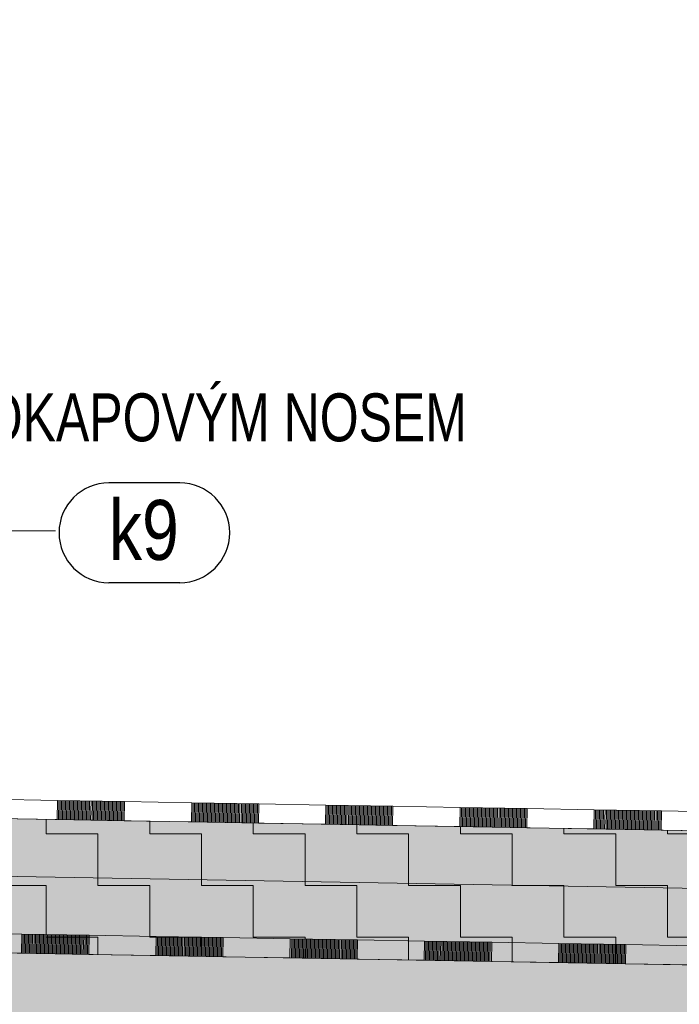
# Model space of a CAD drawing. Header units: millimetres. Extents: x 29003 to 60673, y -60985 to 17010.
# Tile 123 of 128: x 39689 to 41065, y 13684 to 15739. Entities that reach past the tile are written whole.
import ezdxf

# ---------------------------------------------------------------- set-up
doc = ezdxf.new("R2010")
doc.units = ezdxf.units.MM
for name, color, linetype, lineweight in [('XR$1$ŘEZY_1', 7, 'Continuous', 25), ('XR$2$ŘEZY - KOTY_ TEXTY_1', 7, 'Continuous', 25), ('XR$3$ŘEZY - FILING_1', 7, 'Continuous', 25)]:
    doc.layers.add(name, color=color, linetype=linetype, lineweight=lineweight)
doc.styles.add('ARIAL', font='ARIAL.TTF')
doc.styles.add('ARIALNARROW', font='ARIALN.TTF')
pattern_1 = [(0, (216, 216), (108, 108), [108, -108]), (90, (216, 216), (-108, 108), [108, -108])]

# ---------------------------------------------------------------- blocks, each defined once
blk = doc.blocks.new('VZOROVÁ ČÁRA_57')
at = {"layer": 'XR$1$ŘEZY_1', "color": 7, "linetype": 'Continuous', "lineweight": 13}
for p, q in [((39693.5, 13830.9), (39692.8, 13790.9)), ((39833.5, 13828.5), (39693.5, 13830.9)), ((39833.5, 13828.5), (39693.5, 13830.9)), ((39833.5, 13828.5), (39693.5, 13830.9)), ((39833.5, 13828.5), (39693.5, 13830.9)), ((39833.5, 13828.5), (39693.5, 13830.9)), ((39696.3, 13830.9), (39695.6, 13790.9)), ((39699.1, 13830.8), (39698.4, 13790.8)), ((39701.9, 13830.8), (39701.2, 13790.8)), ((39704.7, 13830.7), (39704, 13790.7)), ((39707.5, 13830.7), (39706.8, 13790.7)), ((39710.3, 13830.6), (39709.6, 13790.6)), ((39713.1, 13830.6), (39712.4, 13790.6)), ((39715.9, 13830.5), (39715.2, 13790.5)), ((39718.7, 13830.5), (39718, 13790.5)), ((39721.5, 13830.4), (39720.8, 13790.4)), ((39724.3, 13830.4), (39723.6, 13790.4)), ((39727.1, 13830.3), (39726.4, 13790.3)), ((39729.9, 13830.3), (39729.2, 13790.3)), ((39732.7, 13830.2), (39732, 13790.2)), ((39735.5, 13830.2), (39734.8, 13790.2)), ((39738.3, 13830.1), (39737.6, 13790.1)), ((39741.1, 13830.1), (39740.4, 13790.1)), ((39743.9, 13830), (39743.2, 13790)), ((39746.7, 13830), (39746, 13790)), ((39749.5, 13829.9), (39748.8, 13790)), ((39752.3, 13829.9), (39751.6, 13789.9)), ((39755.1, 13829.8), (39754.4, 13789.9)), ((39757.9, 13829.8), (39757.2, 13789.8)), ((39760.7, 13829.7), (39760, 13789.8)), ((39763.5, 13829.7), (39762.8, 13789.7)), ((39766.3, 13829.7), (39765.6, 13789.7)), ((39769.1, 13829.6), (39768.4, 13789.6)), ((39771.9, 13829.6), (39771.2, 13789.6)), ((39774.7, 13829.5), (39774, 13789.5)), ((39777.5, 13829.5), (39776.8, 13789.5)), ((39780.3, 13829.4), (39779.6, 13789.4)), ((39783.1, 13829.4), (39782.4, 13789.4)), ((39785.9, 13829.3), (39785.2, 13789.3)), ((39788.7, 13829.3), (39788, 13789.3)), ((39791.5, 13829.2), (39790.8, 13789.2)), ((39794.3, 13829.2), (39793.6, 13789.2)), ((39797.1, 13829.1), (39796.4, 13789.1)), ((39799.9, 13829.1), (39799.2, 13789.1)), ((39802.7, 13829), (39802, 13789)), ((39805.5, 13829), (39804.8, 13789)), ((39808.3, 13828.9), (39807.6, 13788.9)), ((39811.1, 13828.9), (39810.4, 13788.9)), ((39813.9, 13828.8), (39813.2, 13788.8)), ((39816.7, 13828.8), (39816, 13788.8)), ((39819.5, 13828.7), (39818.8, 13788.7)), ((39822.3, 13828.7), (39821.6, 13788.7)), ((39825.1, 13828.6), (39824.4, 13788.6)), ((39827.9, 13828.6), (39827.2, 13788.6)), ((39830.7, 13828.5), (39830, 13788.5)), ((39833.5, 13828.5), (39832.8, 13788.5)), ((39973.5, 13826), (39972.8, 13786)), ((40113.5, 13823.6), (39973.5, 13826)), ((40113.5, 13823.6), (39973.5, 13826)), ((40113.5, 13823.6), (39973.5, 13826)), ((40113.5, 13823.6), (39973.5, 13826)), ((40113.5, 13823.6), (39973.5, 13826)), ((39976.3, 13826), (39975.6, 13786)), ((39979.1, 13825.9), (39978.4, 13785.9)), ((39981.9, 13825.9), (39981.2, 13785.9)), ((39984.7, 13825.8), (39984, 13785.8)), ((39987.5, 13825.8), (39986.8, 13785.8)), ((39990.3, 13825.7), (39989.6, 13785.7)), ((39993.1, 13825.7), (39992.4, 13785.7)), ((39995.9, 13825.6), (39995.2, 13785.7)), ((39998.7, 13825.6), (39998, 13785.6)), ((40001.5, 13825.5), (40000.8, 13785.6)), ((40004.3, 13825.5), (40003.6, 13785.5)), ((40007.1, 13825.4), (40006.4, 13785.5)), ((40009.9, 13825.4), (40009.2, 13785.4)), ((40012.7, 13825.4), (40012, 13785.4)), ((40015.5, 13825.3), (40014.8, 13785.3)), ((40018.3, 13825.3), (40017.6, 13785.3)), ((40021.1, 13825.2), (40020.4, 13785.2)), ((40023.9, 13825.2), (40023.2, 13785.2)), ((40026.7, 13825.1), (40026, 13785.1)), ((40029.5, 13825.1), (40028.8, 13785.1)), ((40032.3, 13825), (40031.6, 13785)), ((40035.1, 13825), (40034.4, 13785)), ((40037.9, 13824.9), (40037.2, 13784.9)), ((40040.7, 13824.9), (40040, 13784.9)), ((40043.5, 13824.8), (40042.8, 13784.8)), ((40046.3, 13824.8), (40045.6, 13784.8)), ((40049.1, 13824.7), (40048.4, 13784.7)), ((40051.9, 13824.7), (40051.2, 13784.7)), ((40054.7, 13824.6), (40054, 13784.6)), ((40057.5, 13824.6), (40056.8, 13784.6)), ((40060.3, 13824.5), (40059.6, 13784.5)), ((40063.1, 13824.5), (40062.4, 13784.5)), ((40065.9, 13824.4), (40065.2, 13784.4)), ((40068.7, 13824.4), (40068, 13784.4)), ((40071.5, 13824.3), (40070.8, 13784.3)), ((40074.3, 13824.3), (40073.6, 13784.3)), ((40077.1, 13824.2), (40076.4, 13784.2)), ((40079.9, 13824.2), (40079.2, 13784.2)), ((40082.7, 13824.1), (40082, 13784.1)), ((40085.5, 13824.1), (40084.8, 13784.1)), ((40088.3, 13824), (40087.6, 13784)), ((40091.1, 13824), (40090.4, 13784)), ((40093.9, 13823.9), (40093.2, 13783.9)), ((40096.7, 13823.9), (40096, 13783.9)), ((40099.5, 13823.8), (40098.8, 13783.8)), ((40102.3, 13823.8), (40101.6, 13783.8)), ((40105.1, 13823.7), (40104.4, 13783.7)), ((40107.9, 13823.7), (40107.2, 13783.7)), ((40110.7, 13823.6), (40110, 13783.6)), ((40113.5, 13823.6), (40112.8, 13783.6)), ((40253.4, 13821.1), (40252.7, 13781.2)), ((40393.4, 13818.7), (40253.4, 13821.1)), ((40393.4, 13818.7), (40253.4, 13821.1)), ((40393.4, 13818.7), (40253.4, 13821.1)), ((40393.4, 13818.7), (40253.4, 13821.1)), ((40393.4, 13818.7), (40253.4, 13821.1)), ((40256.2, 13821.1), (40255.5, 13781.1)), ((40259, 13821.1), (40258.3, 13781.1)), ((40261.8, 13821), (40261.1, 13781)), ((40264.6, 13821), (40263.9, 13781)), ((40267.4, 13820.9), (40266.7, 13780.9)), ((40270.2, 13820.9), (40269.5, 13780.9)), ((40273, 13820.8), (40272.3, 13780.8)), ((40275.8, 13820.8), (40275.1, 13780.8)), ((40278.6, 13820.7), (40277.9, 13780.7)), ((40281.4, 13820.7), (40280.7, 13780.7)), ((40284.2, 13820.6), (40283.5, 13780.6)), ((40287, 13820.6), (40286.3, 13780.6)), ((40289.8, 13820.5), (40289.1, 13780.5)), ((40292.6, 13820.5), (40291.9, 13780.5)), ((40295.4, 13820.4), (40294.7, 13780.4)), ((40298.2, 13820.4), (40297.5, 13780.4)), ((40301, 13820.3), (40300.3, 13780.3)), ((40303.8, 13820.3), (40303.1, 13780.3)), ((40306.6, 13820.2), (40305.9, 13780.2)), ((40309.4, 13820.2), (40308.7, 13780.2)), ((40312.2, 13820.1), (40311.5, 13780.1)), ((40315, 13820.1), (40314.3, 13780.1)), ((40317.8, 13820), (40317.1, 13780)), ((40320.6, 13820), (40319.9, 13780)), ((40323.4, 13819.9), (40322.7, 13779.9)), ((40326.2, 13819.9), (40325.5, 13779.9)), ((40329, 13819.8), (40328.3, 13779.8)), ((40331.8, 13819.8), (40331.1, 13779.8)), ((40334.6, 13819.7), (40333.9, 13779.7)), ((40337.4, 13819.7), (40336.7, 13779.7)), ((40340.2, 13819.6), (40339.5, 13779.6)), ((40343, 13819.6), (40342.3, 13779.6)), ((40345.8, 13819.5), (40345.1, 13779.5)), ((40348.6, 13819.5), (40347.9, 13779.5)), ((40351.4, 13819.4), (40350.7, 13779.4)), ((40354.2, 13819.4), (40353.5, 13779.4)), ((40357, 13819.3), (40356.3, 13779.3)), ((40359.8, 13819.3), (40359.1, 13779.3)), ((40362.6, 13819.2), (40361.9, 13779.2)), ((40365.4, 13819.2), (40364.7, 13779.2)), ((40368.2, 13819.1), (40367.5, 13779.2)), ((40371, 13819.1), (40370.3, 13779.1)), ((40373.8, 13819), (40373.1, 13779.1)), ((40376.6, 13819), (40375.9, 13779)), ((40379.4, 13818.9), (40378.7, 13779)), ((40382.2, 13818.9), (40381.5, 13778.9)), ((40385, 13818.9), (40384.3, 13778.9)), ((40387.8, 13818.8), (40387.1, 13778.8)), ((40390.6, 13818.8), (40389.9, 13778.8)), ((40393.4, 13818.7), (40392.7, 13778.7)), ((40533.4, 13816.3), (40532.7, 13776.3)), ((40673.4, 13813.8), (40533.4, 13816.3)), ((40673.4, 13813.8), (40533.4, 13816.3)), ((40673.4, 13813.8), (40533.4, 13816.3)), ((40673.4, 13813.8), (40533.4, 13816.3)), ((40673.4, 13813.8), (40533.4, 13816.3)), ((40536.2, 13816.2), (40535.5, 13776.2)), ((40539, 13816.2), (40538.3, 13776.2)), ((40541.8, 13816.1), (40541.1, 13776.1)), ((40544.6, 13816.1), (40543.9, 13776.1)), ((40547.4, 13816), (40546.7, 13776)), ((40550.2, 13816), (40549.5, 13776)), ((40553, 13815.9), (40552.3, 13775.9)), ((40555.8, 13815.9), (40555.1, 13775.9)), ((40558.6, 13815.8), (40557.9, 13775.8)), ((40561.4, 13815.8), (40560.7, 13775.8)), ((40564.2, 13815.7), (40563.5, 13775.7)), ((40567, 13815.7), (40566.3, 13775.7)), ((40569.8, 13815.6), (40569.1, 13775.6)), ((40572.6, 13815.6), (40571.9, 13775.6)), ((40575.4, 13815.5), (40574.7, 13775.5)), ((40578.2, 13815.5), (40577.5, 13775.5)), ((40581, 13815.4), (40580.3, 13775.4)), ((40583.8, 13815.4), (40583.1, 13775.4)), ((40586.6, 13815.3), (40585.9, 13775.3)), ((40589.4, 13815.3), (40588.7, 13775.3)), ((40592.2, 13815.2), (40591.5, 13775.2)), ((40595, 13815.2), (40594.3, 13775.2)), ((40597.8, 13815.1), (40597.1, 13775.1)), ((40600.6, 13815.1), (40599.9, 13775.1)), ((40603.4, 13815), (40602.7, 13775)), ((40606.2, 13815), (40605.5, 13775)), ((40609, 13814.9), (40608.3, 13774.9)), ((40611.8, 13814.9), (40611.1, 13774.9)), ((40614.6, 13814.8), (40613.9, 13774.9)), ((40617.4, 13814.8), (40616.7, 13774.8)), ((40620.2, 13814.7), (40619.5, 13774.8)), ((40623, 13814.7), (40622.3, 13774.7)), ((40625.8, 13814.6), (40625.1, 13774.7)), ((40628.6, 13814.6), (40627.9, 13774.6)), ((40631.4, 13814.6), (40630.7, 13774.6)), ((40634.2, 13814.5), (40633.5, 13774.5)), ((40637, 13814.5), (40636.3, 13774.5)), ((40639.8, 13814.4), (40639.1, 13774.4)), ((40642.6, 13814.4), (40641.9, 13774.4)), ((40645.4, 13814.3), (40644.7, 13774.3)), ((40648.2, 13814.3), (40647.5, 13774.3)), ((40651, 13814.2), (40650.3, 13774.2)), ((40653.8, 13814.2), (40653.1, 13774.2)), ((40656.6, 13814.1), (40655.9, 13774.1)), ((40659.4, 13814.1), (40658.7, 13774.1)), ((40662.2, 13814), (40661.5, 13774)), ((40665, 13814), (40664.3, 13774)), ((40667.8, 13813.9), (40667.1, 13773.9)), ((40670.6, 13813.9), (40669.9, 13773.9)), ((40673.4, 13813.8), (40672.7, 13773.8)), ((40813.3, 13811.4), (40812.6, 13771.4)), ((40953.3, 13808.9), (40813.3, 13811.4)), ((40953.3, 13808.9), (40813.3, 13811.4)), ((40953.3, 13808.9), (40813.3, 13811.4)), ((40953.3, 13808.9), (40813.3, 13811.4)), ((40953.3, 13808.9), (40813.3, 13811.4)), ((40816.1, 13811.3), (40815.4, 13771.3)), ((40818.9, 13811.3), (40818.2, 13771.3)), ((40821.7, 13811.2), (40821, 13771.2)), ((40824.5, 13811.2), (40823.8, 13771.2)), ((40827.3, 13811.1), (40826.6, 13771.1)), ((40830.1, 13811.1), (40829.4, 13771.1)), ((40832.9, 13811), (40832.2, 13771)), ((40835.7, 13811), (40835, 13771)), ((40838.5, 13810.9), (40837.8, 13770.9)), ((40841.3, 13810.9), (40840.6, 13770.9)), ((40844.1, 13810.8), (40843.4, 13770.8)), ((40846.9, 13810.8), (40846.2, 13770.8)), ((40849.7, 13810.7), (40849, 13770.7)), ((40852.5, 13810.7), (40851.8, 13770.7)), ((40855.3, 13810.6), (40854.6, 13770.6)), ((40858.1, 13810.6), (40857.4, 13770.6)), ((40860.9, 13810.5), (40860.2, 13770.6)), ((40863.7, 13810.5), (40863, 13770.5)), ((40866.5, 13810.4), (40865.8, 13770.5)), ((40869.3, 13810.4), (40868.6, 13770.4)), ((40872.1, 13810.3), (40871.4, 13770.4)), ((40874.9, 13810.3), (40874.2, 13770.3)), ((40877.7, 13810.3), (40877, 13770.3)), ((40880.5, 13810.2), (40879.8, 13770.2)), ((40883.3, 13810.2), (40882.6, 13770.2)), ((40886.1, 13810.1), (40885.4, 13770.1)), ((40888.9, 13810.1), (40888.2, 13770.1)), ((40891.7, 13810), (40891, 13770)), ((40894.5, 13810), (40893.8, 13770)), ((40897.3, 13809.9), (40896.6, 13769.9)), ((40900.1, 13809.9), (40899.4, 13769.9)), ((40902.9, 13809.8), (40902.2, 13769.8)), ((40905.7, 13809.8), (40905, 13769.8)), ((40908.5, 13809.7), (40907.8, 13769.7)), ((40911.3, 13809.7), (40910.6, 13769.7)), ((40914.1, 13809.6), (40913.4, 13769.6)), ((40916.9, 13809.6), (40916.2, 13769.6)), ((40919.7, 13809.5), (40919, 13769.5)), ((40922.5, 13809.5), (40921.8, 13769.5)), ((40925.3, 13809.4), (40924.6, 13769.4)), ((40928.1, 13809.4), (40927.4, 13769.4)), ((40930.9, 13809.3), (40930.2, 13769.3)), ((40933.7, 13809.3), (40933, 13769.3)), ((40936.5, 13809.2), (40935.8, 13769.2)), ((40939.3, 13809.2), (40938.6, 13769.2)), ((40942.1, 13809.1), (40941.4, 13769.1)), ((40944.9, 13809.1), (40944.2, 13769.1)), ((40947.7, 13809), (40947, 13769)), ((40950.5, 13809), (40949.8, 13769)), ((40953.3, 13808.9), (40952.6, 13768.9)), ((39692.8, 13790.9), (39552.8, 13793.4)), ((39832.8, 13788.5), (39692.8, 13790.9)), ((39972.8, 13786), (39832.8, 13788.5)), ((40112.8, 13783.6), (39972.8, 13786)), ((40252.7, 13781.2), (40112.8, 13783.6)), ((40392.7, 13778.7), (40252.7, 13781.2)), ((40532.7, 13776.3), (40392.7, 13778.7)), ((40672.7, 13773.8), (40532.7, 13776.3)), ((40812.6, 13771.4), (40672.7, 13773.8)), ((40952.6, 13768.9), (40812.6, 13771.4)), ((41092.6, 13766.5), (40952.6, 13768.9))]:
    blk.add_line(p, q, dxfattribs=at)
for points in [[(39693.5, 13830.9), (39553.5, 13833.4), (39413.6, 13835.8)], [(39693.5, 13830.9), (39553.5, 13833.4), (39413.6, 13835.8)], [(39973.5, 13826), (39833.5, 13828.5), (39693.5, 13830.9)], [(39973.5, 13826), (39833.5, 13828.5), (39693.5, 13830.9)], [(40253.4, 13821.1), (40113.5, 13823.6), (39973.5, 13826)], [(40253.4, 13821.1), (40113.5, 13823.6), (39973.5, 13826)], [(40533.4, 13816.3), (40393.4, 13818.7), (40253.4, 13821.1)], [(40533.4, 13816.3), (40393.4, 13818.7), (40253.4, 13821.1)], [(40813.3, 13811.4), (40673.4, 13813.8), (40533.4, 13816.3)], [(40813.3, 13811.4), (40673.4, 13813.8), (40533.4, 13816.3)], [(41093.3, 13806.5), (40953.3, 13808.9), (40813.3, 13811.4)], [(41093.3, 13806.5), (40953.3, 13808.9), (40813.3, 13811.4)]]:
    blk.add_lwpolyline(points, dxfattribs=at)
blk = doc.blocks.new('VZOROVÁ ČÁRA_58')
at = {"layer": 'XR$1$ŘEZY_1', "color": 7, "linetype": 'Continuous', "lineweight": 13}
for p, q in [((39767.6, 14109.7), (39766.9, 14069.7)), ((39907.6, 14107.2), (39767.6, 14109.7)), ((39907.6, 14107.2), (39767.6, 14109.7)), ((39907.6, 14107.2), (39767.6, 14109.7)), ((39907.6, 14107.2), (39767.6, 14109.7)), ((39907.6, 14107.2), (39767.6, 14109.7)), ((39770.4, 14109.6), (39769.7, 14069.6)), ((39773.2, 14109.6), (39772.5, 14069.6)), ((39776, 14109.5), (39775.3, 14069.5)), ((39778.8, 14109.5), (39778.1, 14069.5)), ((39781.6, 14109.4), (39780.9, 14069.4)), ((39784.4, 14109.4), (39783.7, 14069.4)), ((39787.2, 14109.3), (39786.5, 14069.3)), ((39790, 14109.3), (39789.3, 14069.3)), ((39792.8, 14109.2), (39792.1, 14069.2)), ((39795.6, 14109.2), (39794.9, 14069.2)), ((39798.4, 14109.1), (39797.7, 14069.1)), ((39801.2, 14109.1), (39800.5, 14069.1)), ((39804, 14109), (39803.3, 14069)), ((39806.8, 14109), (39806.1, 14069)), ((39809.6, 14108.9), (39808.9, 14068.9)), ((39812.4, 14108.9), (39811.7, 14068.9)), ((39815.2, 14108.8), (39814.5, 14068.8)), ((39818, 14108.8), (39817.3, 14068.8)), ((39820.8, 14108.7), (39820.1, 14068.7)), ((39823.6, 14108.7), (39822.9, 14068.7)), ((39826.4, 14108.6), (39825.7, 14068.7)), ((39829.2, 14108.6), (39828.5, 14068.6)), ((39832, 14108.5), (39831.3, 14068.6)), ((39834.8, 14108.5), (39834.1, 14068.5)), ((39837.6, 14108.4), (39836.9, 14068.5)), ((39840.4, 14108.4), (39839.7, 14068.4)), ((39843.2, 14108.4), (39842.5, 14068.4)), ((39846, 14108.3), (39845.3, 14068.3)), ((39848.8, 14108.3), (39848.1, 14068.3)), ((39851.6, 14108.2), (39850.9, 14068.2)), ((39854.4, 14108.2), (39853.7, 14068.2)), ((39857.2, 14108.1), (39856.5, 14068.1)), ((39860, 14108.1), (39859.3, 14068.1)), ((39862.8, 14108), (39862.1, 14068)), ((39865.6, 14108), (39864.9, 14068)), ((39868.4, 14107.9), (39867.7, 14067.9)), ((39871.2, 14107.9), (39870.5, 14067.9)), ((39874, 14107.8), (39873.3, 14067.8)), ((39876.8, 14107.8), (39876.1, 14067.8)), ((39879.6, 14107.7), (39878.9, 14067.7)), ((39882.4, 14107.7), (39881.7, 14067.7)), ((39885.2, 14107.6), (39884.5, 14067.6)), ((39888, 14107.6), (39887.3, 14067.6)), ((39890.8, 14107.5), (39890.1, 14067.5)), ((39893.6, 14107.5), (39892.9, 14067.5)), ((39896.4, 14107.4), (39895.7, 14067.4)), ((39899.2, 14107.4), (39898.5, 14067.4)), ((39902, 14107.3), (39901.3, 14067.3)), ((39904.8, 14107.3), (39904.1, 14067.3)), ((39907.6, 14107.2), (39906.9, 14067.2)), ((40047.6, 14104.8), (40046.9, 14064.8)), ((40187.6, 14102.3), (40047.6, 14104.8)), ((40187.6, 14102.3), (40047.6, 14104.8)), ((40187.6, 14102.3), (40047.6, 14104.8)), ((40187.6, 14102.3), (40047.6, 14104.8)), ((40187.6, 14102.3), (40047.6, 14104.8)), ((40050.4, 14104.7), (40049.7, 14064.7)), ((40053.2, 14104.7), (40052.5, 14064.7)), ((40056, 14104.6), (40055.3, 14064.6)), ((40058.8, 14104.6), (40058.1, 14064.6)), ((40061.6, 14104.5), (40060.9, 14064.5)), ((40064.4, 14104.5), (40063.7, 14064.5)), ((40067.2, 14104.4), (40066.5, 14064.4)), ((40070, 14104.4), (40069.3, 14064.4)), ((40072.8, 14104.3), (40072.1, 14064.4)), ((40075.6, 14104.3), (40074.9, 14064.3)), ((40078.4, 14104.2), (40077.7, 14064.3)), ((40081.2, 14104.2), (40080.5, 14064.2)), ((40084, 14104.1), (40083.3, 14064.2)), ((40086.8, 14104.1), (40086.1, 14064.1)), ((40089.6, 14104.1), (40088.9, 14064.1)), ((40092.4, 14104), (40091.7, 14064)), ((40095.2, 14104), (40094.5, 14064)), ((40098, 14103.9), (40097.3, 14063.9)), ((40100.8, 14103.9), (40100.1, 14063.9)), ((40103.6, 14103.8), (40102.9, 14063.8)), ((40106.4, 14103.8), (40105.7, 14063.8)), ((40109.2, 14103.7), (40108.5, 14063.7)), ((40112, 14103.7), (40111.3, 14063.7)), ((40114.8, 14103.6), (40114.1, 14063.6)), ((40117.6, 14103.6), (40116.9, 14063.6)), ((40120.4, 14103.5), (40119.7, 14063.5)), ((40123.2, 14103.5), (40122.5, 14063.5)), ((40126, 14103.4), (40125.3, 14063.4)), ((40128.8, 14103.4), (40128.1, 14063.4)), ((40131.6, 14103.3), (40130.9, 14063.3)), ((40134.4, 14103.3), (40133.7, 14063.3)), ((40137.2, 14103.2), (40136.5, 14063.2)), ((40140, 14103.2), (40139.3, 14063.2)), ((40142.8, 14103.1), (40142.1, 14063.1)), ((40145.6, 14103.1), (40144.9, 14063.1)), ((40148.4, 14103), (40147.7, 14063)), ((40151.2, 14103), (40150.5, 14063)), ((40154, 14102.9), (40153.3, 14062.9)), ((40156.8, 14102.9), (40156.1, 14062.9)), ((40159.6, 14102.8), (40158.9, 14062.8)), ((40162.4, 14102.8), (40161.7, 14062.8)), ((40165.2, 14102.7), (40164.5, 14062.7)), ((40168, 14102.7), (40167.3, 14062.7)), ((40170.8, 14102.6), (40170.1, 14062.6)), ((40173.6, 14102.6), (40172.9, 14062.6)), ((40176.4, 14102.5), (40175.7, 14062.5)), ((40179.2, 14102.5), (40178.5, 14062.5)), ((40182, 14102.4), (40181.3, 14062.4)), ((40184.8, 14102.4), (40184.1, 14062.4)), ((40187.6, 14102.3), (40186.9, 14062.3)), ((40327.5, 14099.9), (40326.8, 14059.9)), ((40467.5, 14097.5), (40327.5, 14099.9)), ((40467.5, 14097.5), (40327.5, 14099.9)), ((40467.5, 14097.5), (40327.5, 14099.9)), ((40467.5, 14097.5), (40327.5, 14099.9)), ((40467.5, 14097.5), (40327.5, 14099.9)), ((40330.3, 14099.8), (40329.6, 14059.9)), ((40333.1, 14099.8), (40332.4, 14059.8)), ((40335.9, 14099.8), (40335.2, 14059.8)), ((40338.7, 14099.7), (40338, 14059.7)), ((40341.5, 14099.7), (40340.8, 14059.7)), ((40344.3, 14099.6), (40343.6, 14059.6)), ((40347.1, 14099.6), (40346.4, 14059.6)), ((40349.9, 14099.5), (40349.2, 14059.5)), ((40352.7, 14099.5), (40352, 14059.5)), ((40355.5, 14099.4), (40354.8, 14059.4)), ((40358.3, 14099.4), (40357.6, 14059.4)), ((40361.1, 14099.3), (40360.4, 14059.3)), ((40363.9, 14099.3), (40363.2, 14059.3)), ((40366.7, 14099.2), (40366, 14059.2)), ((40369.5, 14099.2), (40368.8, 14059.2)), ((40372.3, 14099.1), (40371.6, 14059.1)), ((40375.1, 14099.1), (40374.4, 14059.1)), ((40377.9, 14099), (40377.2, 14059)), ((40380.7, 14099), (40380, 14059)), ((40383.5, 14098.9), (40382.8, 14058.9)), ((40386.3, 14098.9), (40385.6, 14058.9)), ((40389.1, 14098.8), (40388.4, 14058.8)), ((40391.9, 14098.8), (40391.2, 14058.8)), ((40394.7, 14098.7), (40394, 14058.7)), ((40397.5, 14098.7), (40396.8, 14058.7)), ((40400.3, 14098.6), (40399.6, 14058.6)), ((40403.1, 14098.6), (40402.4, 14058.6)), ((40405.9, 14098.5), (40405.2, 14058.5)), ((40408.7, 14098.5), (40408, 14058.5)), ((40411.5, 14098.4), (40410.8, 14058.4)), ((40414.3, 14098.4), (40413.6, 14058.4)), ((40417.1, 14098.3), (40416.4, 14058.3)), ((40419.9, 14098.3), (40419.2, 14058.3)), ((40422.7, 14098.2), (40422, 14058.2)), ((40425.5, 14098.2), (40424.8, 14058.2)), ((40428.3, 14098.1), (40427.6, 14058.1)), ((40431.1, 14098.1), (40430.4, 14058.1)), ((40433.9, 14098), (40433.2, 14058)), ((40436.7, 14098), (40436, 14058)), ((40439.5, 14097.9), (40438.8, 14057.9)), ((40442.3, 14097.9), (40441.6, 14057.9)), ((40445.1, 14097.8), (40444.4, 14057.9)), ((40447.9, 14097.8), (40447.2, 14057.8)), ((40450.7, 14097.7), (40450, 14057.8)), ((40453.5, 14097.7), (40452.8, 14057.7)), ((40456.3, 14097.6), (40455.6, 14057.7)), ((40459.1, 14097.6), (40458.4, 14057.6)), ((40461.9, 14097.6), (40461.2, 14057.6)), ((40464.7, 14097.5), (40464, 14057.5)), ((40467.5, 14097.5), (40466.8, 14057.5)), ((40607.5, 14095), (40606.8, 14055)), ((40747.5, 14092.6), (40607.5, 14095)), ((40747.5, 14092.6), (40607.5, 14095)), ((40747.5, 14092.6), (40607.5, 14095)), ((40747.5, 14092.6), (40607.5, 14095)), ((40747.5, 14092.6), (40607.5, 14095)), ((40610.3, 14095), (40609.6, 14055)), ((40613.1, 14094.9), (40612.4, 14054.9)), ((40615.9, 14094.9), (40615.2, 14054.9)), ((40618.7, 14094.8), (40618, 14054.8)), ((40621.5, 14094.8), (40620.8, 14054.8)), ((40624.3, 14094.7), (40623.6, 14054.7)), ((40627.1, 14094.7), (40626.4, 14054.7)), ((40629.9, 14094.6), (40629.2, 14054.6)), ((40632.7, 14094.6), (40632, 14054.6)), ((40635.5, 14094.5), (40634.8, 14054.5)), ((40638.3, 14094.5), (40637.6, 14054.5)), ((40641.1, 14094.4), (40640.4, 14054.4)), ((40643.9, 14094.4), (40643.2, 14054.4)), ((40646.7, 14094.3), (40646, 14054.3)), ((40649.5, 14094.3), (40648.8, 14054.3)), ((40652.3, 14094.2), (40651.6, 14054.2)), ((40655.1, 14094.2), (40654.4, 14054.2)), ((40657.9, 14094.1), (40657.2, 14054.1)), ((40660.7, 14094.1), (40660, 14054.1)), ((40663.5, 14094), (40662.8, 14054)), ((40666.3, 14094), (40665.6, 14054)), ((40669.1, 14093.9), (40668.4, 14053.9)), ((40671.9, 14093.9), (40671.2, 14053.9)), ((40674.7, 14093.8), (40674, 14053.8)), ((40677.5, 14093.8), (40676.8, 14053.8)), ((40680.3, 14093.7), (40679.6, 14053.7)), ((40683.1, 14093.7), (40682.4, 14053.7)), ((40685.9, 14093.6), (40685.2, 14053.6)), ((40688.7, 14093.6), (40688, 14053.6)), ((40691.5, 14093.5), (40690.8, 14053.6)), ((40694.3, 14093.5), (40693.6, 14053.5)), ((40697.1, 14093.4), (40696.4, 14053.5)), ((40699.9, 14093.4), (40699.2, 14053.4)), ((40702.7, 14093.3), (40702, 14053.4)), ((40705.5, 14093.3), (40704.8, 14053.3)), ((40708.3, 14093.3), (40707.6, 14053.3)), ((40711.1, 14093.2), (40710.4, 14053.2)), ((40713.9, 14093.2), (40713.2, 14053.2)), ((40716.7, 14093.1), (40716, 14053.1)), ((40719.5, 14093.1), (40718.8, 14053.1)), ((40722.3, 14093), (40721.6, 14053)), ((40725.1, 14093), (40724.4, 14053)), ((40727.9, 14092.9), (40727.2, 14052.9)), ((40730.7, 14092.9), (40730, 14052.9)), ((40733.5, 14092.8), (40732.8, 14052.8)), ((40736.3, 14092.8), (40735.6, 14052.8)), ((40739.1, 14092.7), (40738.4, 14052.7)), ((40741.9, 14092.7), (40741.2, 14052.7)), ((40744.7, 14092.6), (40744, 14052.6)), ((40747.5, 14092.6), (40746.8, 14052.6)), ((40887.4, 14090.1), (40886.8, 14050.1)), ((41027.4, 14087.7), (40887.4, 14090.1)), ((41027.4, 14087.7), (40887.4, 14090.1)), ((41027.4, 14087.7), (40887.4, 14090.1)), ((41027.4, 14087.7), (40887.4, 14090.1)), ((41027.4, 14087.7), (40887.4, 14090.1)), ((40890.2, 14090.1), (40889.6, 14050.1)), ((40893, 14090), (40892.3, 14050)), ((40895.8, 14090), (40895.1, 14050)), ((40898.6, 14089.9), (40897.9, 14049.9)), ((40901.4, 14089.9), (40900.7, 14049.9)), ((40904.2, 14089.8), (40903.5, 14049.8)), ((40907, 14089.8), (40906.3, 14049.8)), ((40909.8, 14089.7), (40909.1, 14049.7)), ((40912.6, 14089.7), (40911.9, 14049.7)), ((40915.4, 14089.6), (40914.7, 14049.6)), ((40918.2, 14089.6), (40917.5, 14049.6)), ((40921, 14089.5), (40920.3, 14049.5)), ((40923.8, 14089.5), (40923.1, 14049.5)), ((40926.6, 14089.4), (40925.9, 14049.4)), ((40929.4, 14089.4), (40928.7, 14049.4)), ((40932.2, 14089.3), (40931.5, 14049.3)), ((40935, 14089.3), (40934.3, 14049.3)), ((40937.8, 14089.2), (40937.1, 14049.3)), ((40940.6, 14089.2), (40939.9, 14049.2)), ((40943.4, 14089.1), (40942.7, 14049.2)), ((40946.2, 14089.1), (40945.5, 14049.1)), ((40949, 14089), (40948.3, 14049.1)), ((40951.8, 14089), (40951.1, 14049)), ((40954.6, 14089), (40953.9, 14049)), ((40957.4, 14088.9), (40956.7, 14048.9)), ((40960.2, 14088.9), (40959.5, 14048.9)), ((40963, 14088.8), (40962.3, 14048.8)), ((40965.8, 14088.8), (40965.1, 14048.8)), ((40968.6, 14088.7), (40967.9, 14048.7)), ((40971.4, 14088.7), (40970.7, 14048.7)), ((40974.2, 14088.6), (40973.5, 14048.6)), ((40977, 14088.6), (40976.3, 14048.6)), ((40979.8, 14088.5), (40979.1, 14048.5)), ((40982.6, 14088.5), (40981.9, 14048.5)), ((40985.4, 14088.4), (40984.7, 14048.4)), ((40988.2, 14088.4), (40987.5, 14048.4)), ((40991, 14088.3), (40990.3, 14048.3)), ((40993.8, 14088.3), (40993.1, 14048.3)), ((40996.6, 14088.2), (40995.9, 14048.2)), ((40999.4, 14088.2), (40998.7, 14048.2)), ((41002.2, 14088.1), (41001.5, 14048.1)), ((41005, 14088.1), (41004.3, 14048.1)), ((41007.8, 14088), (41007.1, 14048)), ((41010.6, 14088), (41009.9, 14048)), ((41013.4, 14087.9), (41012.7, 14047.9)), ((41016.2, 14087.9), (41015.5, 14047.9)), ((41019, 14087.8), (41018.3, 14047.8)), ((41021.8, 14087.8), (41021.1, 14047.8)), ((41024.6, 14087.7), (41023.9, 14047.7)), ((41027.4, 14087.7), (41026.7, 14047.7)), ((39766.9, 14069.7), (39626.9, 14072.1)), ((39906.9, 14067.2), (39766.9, 14069.7)), ((40046.9, 14064.8), (39906.9, 14067.2)), ((40186.9, 14062.3), (40046.9, 14064.8)), ((40326.8, 14059.9), (40186.9, 14062.3)), ((40466.8, 14057.5), (40326.8, 14059.9)), ((40606.8, 14055), (40466.8, 14057.5)), ((40746.8, 14052.6), (40606.8, 14055)), ((40886.8, 14050.1), (40746.8, 14052.6)), ((41026.7, 14047.7), (40886.8, 14050.1)), ((41166.7, 14045.2), (41026.7, 14047.7))]:
    blk.add_line(p, q, dxfattribs=at)
for points in [[(39767.6, 14109.7), (39627.6, 14112.1), (39487.7, 14114.6)], [(39767.6, 14109.7), (39627.6, 14112.1), (39487.7, 14114.6)], [(40047.6, 14104.8), (39907.6, 14107.2), (39767.6, 14109.7)], [(40047.6, 14104.8), (39907.6, 14107.2), (39767.6, 14109.7)], [(40327.5, 14099.9), (40187.6, 14102.3), (40047.6, 14104.8)], [(40327.5, 14099.9), (40187.6, 14102.3), (40047.6, 14104.8)], [(40607.5, 14095), (40467.5, 14097.5), (40327.5, 14099.9)], [(40607.5, 14095), (40467.5, 14097.5), (40327.5, 14099.9)], [(40887.4, 14090.1), (40747.5, 14092.6), (40607.5, 14095)], [(40887.4, 14090.1), (40747.5, 14092.6), (40607.5, 14095)], [(41167.4, 14085.2), (41027.4, 14087.7), (40887.4, 14090.1)], [(41167.4, 14085.2), (41027.4, 14087.7), (40887.4, 14090.1)]]:
    blk.add_lwpolyline(points, dxfattribs=at)

msp = doc.modelspace()

# ---------------------------------------------------------------- hatches: boundary and pattern name
at = {"layer": 'XR$3$ŘEZY - FILING_1', "linetype": 'Continuous', "lineweight": 13}
msp.add_hatch(color=254, dxfattribs=at).paths.add_polyline_path([(43335.9, 11156.2), (42885.9, 11156.2), (42885.9, 10751.2), (37355.9, 10751.2), (37355.9, 13501.2), (42885.9, 13501.2), (42885.9, 13241.2), (43185.9, 13241.2), (43185.9, 13542.3), (43640, 13537), (43640, 13722), (37355.9, 13831.7), (37355.9, 15551.2), (37655.9, 15551.2), (37655.9, 15738.8), (35172.3, 15738.8), (35163.5, 15665.6), (35111.4, 15551.2), (35183.4, 15551.2), (35183.4, 15271.2), (35383.4, 15271.2), (35383.4, 15551.2), (36905.9, 15551.2), (36905.9, 10751.2), (36221.2, 10751.2), (36236.5, 10723.7), (36259.9, 10696.5), (36279.3, 10661.4), (36294.9, 10622.5), (36310.5, 10579.6), (36337.8, 10548.5), (36368.9, 10517.3), (36396.2, 10486.2), (36411.7, 10443.3), (36412.8, 10401.2), (42731, 10401.2), (42731, 9182.6), (43335.9, 9182.6), (43335.9, 9735.7), (43305.9, 9735.7), (43305.9, 10334.2), (43335.9, 10334.2)])
for points in [[(37495.9, 14109.3), (37495.9, 13989.3), (43151.2, 13890.6), (43153, 13990.6), (43120.8, 14011.1)], [(43148.4, 13730.6), (43151.2, 13890.6), (37495.9, 13989.3), (37495.9, 13829.3)]]:
    msp.add_hatch(color=11, dxfattribs=at).paths.add_polyline_path(points, flags=0)
h = msp.add_hatch(dxfattribs=at)
h.set_pattern_fill('VZOR', scale=108, style=0, pattern_type=2)
h.set_pattern_definition(pattern_1)
h.paths.add_polyline_path([(37495.9, 14109.3), (37495.9, 13989.3), (43151.2, 13890.6), (43153, 13990.6), (43120.8, 14011.1)], flags=0)
h = msp.add_hatch(dxfattribs=at)
h.set_pattern_fill('VZOR', scale=108, style=0, pattern_type=2)
h.set_pattern_definition(pattern_1)
h.paths.add_polyline_path([(43148.4, 13730.6), (43151.2, 13890.6), (37495.9, 13989.3), (37495.9, 13829.3)], flags=0)

# ---------------------------------------------------------------- linework, layer by layer
at = {"layer": 'XR$1$ŘEZY_1', "color": 7, "linetype": 'Continuous', "lineweight": 13}
for p, q in [((43120.8, 14011.1), (37495.9, 14109.3)), ((43151.2, 13890.6), (37495.9, 13989.3)), ((43640, 13722), (37355.9, 13831.7)), ((43640, 13722), (37495.9, 13829.3))]:
    msp.add_line(p, q, dxfattribs=at)
at = {"layer": 'XR$2$ŘEZY - KOTY_ TEXTY_1', "color": 3, "linetype": 'Continuous', "lineweight": 25}
for p, q in [((40022.7, 14772.3), (39875.1, 14772.3)), ((40022.7, 14564), (39875.1, 14564))]:
    msp.add_line(p, q, dxfattribs=at)
at = {"layer": 'XR$2$ŘEZY - KOTY_ TEXTY_1', "color": 7, "linetype": 'Continuous', "lineweight": 13}
msp.add_line((37864.6, 14672.3), (39763.3, 14672.3), dxfattribs=at)
at = {"layer": 'XR$2$ŘEZY - KOTY_ TEXTY_1', "color": 3, "linetype": 'Continuous', "lineweight": 25}
for centre, start, end in [((39875.1, 14668.2), 90, 270), ((40022.7, 14668.2), 270, 90)]:
    msp.add_arc(centre, 104.2, start, end, dxfattribs=at)

# ---------------------------------------------------------------- block references
at = {"layer": 'XR$1$ŘEZY_1', "color": 7, "linetype": 'Continuous', "lineweight": 13}
for name in ['VZOROVÁ ČÁRA_58', 'VZOROVÁ ČÁRA_57']:
    msp.add_blockref(name, (0, 0), dxfattribs=at)

# ---------------------------------------------------------------- texts
at = {"layer": 'XR$2$ŘEZY - KOTY_ TEXTY_1', "color": 7, "linetype": 'Continuous', "lineweight": 13, "insert": (37864.6, 14959), "char_height": 100, "width": 2805.525, "attachment_point": 1, "line_spacing_factor": 0.903614, "style": 'ARIALNARROW'}
msp.add_mtext('\\W0.91;LEMOVÁNÍ Z POPLAST. PLECHU S OKAPOVÝM NOSEM\\P300mm NAD POVRCHEM STŘECHY', dxfattribs=at)
at = {"layer": 'XR$2$ŘEZY - KOTY_ TEXTY_1', "color": 3, "linetype": 'Continuous', "lineweight": 25, "insert": (39875.1, 14609.8), "char_height": 125, "width": 197.111, "attachment_point": 7, "style": 'ARIAL'}
msp.add_mtext('\\W0.79;k9', dxfattribs=at)

doc.saveas('drawing.dxf')
